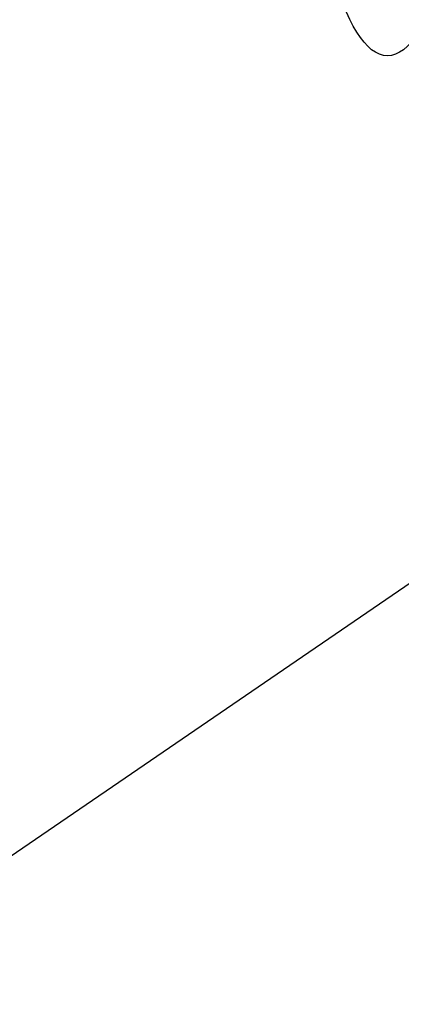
# Model space of a CAD drawing. Header units: millimetres. Extents: x 0 to 4378, y 0 to 2376.
# Tile 219 of 256: x 1409 to 1476, y 1476 to 1650. Entities that reach past the tile are written whole.
import ezdxf

# ---------------------------------------------------------------- set-up
doc = ezdxf.new("R2010")
doc.units = ezdxf.units.MM
doc.header["$LTSCALE"] = 0.2
doc.layers.add('13_After Rev.Num.', color=6, linetype='Continuous')
doc.styles.add('Rainbow-5.0 Style', font='malgunsl.ttf')
doc.dimstyles.new('Rainbow-5.0 Style', dxfattribs={"dimtxt": 4, "dimasz": 2.5, "dimexe": 1, "dimexo": 1, "dimgap": 1, "dimtad": 1, "dimdsep": 46, "dimtxsty": 'Rainbow-5.0 Style', "dimcen": 0, "dimclrd": 251, "dimclre": 251, "dimclrt": 7, "dimazin": 3, "dimtp": 0.1, "dimtm": 0.1, "dimtfac": 0.61, "dimtmove": 0, "dimatfit": 3, "dimfxl": 1, "dimlwd": -1, "dimlwe": -1, "dimarcsym": 1})

# ---------------------------------------------------------------- blocks, each defined once
blk = doc.blocks.new('A$C19ebd0c3_1234')
for q in [(46.93, -0.78), (54.3, 6.59)]:
    blk.add_line((46.93, 6.59), q)
blk.add_ellipse((0, 0), major_axis=(53.19, 0), ratio=0.263273)

msp = doc.modelspace()

# ---------------------------------------------------------------- block references
at = {"layer": '13_After Rev.Num.', "rotation": 90}
msp.add_blockref('A$C19ebd0c3_1234', (1473.993, 1696.711), dxfattribs=at)

# ---------------------------------------------------------------- leaders
at = {"annotation_type": 0, "has_hookline": 1, "hookline_direction": 1, "text_width": 122.213}
msp.add_leader([(1535.334, 1589.449), (1368.901, 1475.733), (1356.401, 1475.733)], dimstyle='Rainbow-5.0 Style', override={"dimscale": 5, "dimgap": 1, "dimtad": 1}, dxfattribs=at)

doc.saveas('drawing.dxf')
